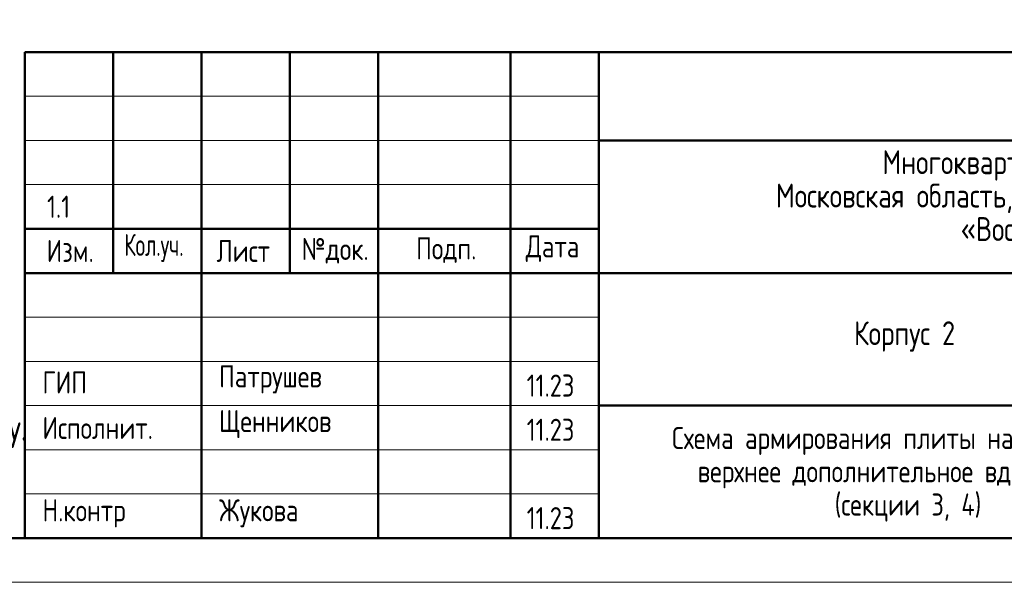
# Model space of a CAD drawing. Header units: millimetres. Extents: x 0 to 43617, y 0 to 59400.
# Tile 11 of 36: x 22943 to 34091, y 0 to 6366. Entities that reach past the tile are written whole.
import ezdxf

# ---------------------------------------------------------------- set-up
doc = ezdxf.new("R2010")
doc.units = ezdxf.units.MM
doc.layers.add('Standard', color=7, linetype='Continuous', lineweight=25)
doc.styles.add('GOST 2.304-81', font='txt')

msp = doc.modelspace()

# ---------------------------------------------------------------- linework, layer by layer
at = {"layer": 'Standard', "color": 7, "linetype": 'Continuous', "lineweight": 50, "transparency": 33554687}
for p, q in [((23000, 500), (23000, 6000)), ((23000, 6000), (41500, 6000)), ((24000, 3500), (24000, 6000)), ((25000, 500), (25000, 6000)), ((26000, 3500), (26000, 6000)), ((27000, 500), (27000, 6000)), ((28500, 500), (28500, 6000)), ((29500, 500), (29500, 6000)), ((29500, 5000), (41500, 5000)), ((23000, 4000), (29500, 4000)), ((23000, 4000), (29500, 4000)), ((23000, 3500), (29500, 3500)), ((23000, 3500), (29500, 3500)), ((29500, 3500), (41500, 3500)), ((29500, 2000), (41500, 2000))]:
    msp.add_line(p, q, dxfattribs=at)
at = {"layer": 'Standard', "color": 7, "linetype": 'Continuous', "lineweight": 13, "transparency": 33554687}
for p, q in [((23000, 5500), (29500, 5500)), ((23000, 5000), (29500, 5000)), ((23000, 4500), (29500, 4500)), ((23000, 3000), (29500, 3000)), ((23000, 2500), (29500, 2500)), ((23000, 2500), (29500, 2500)), ((23000, 2000), (29500, 2000)), ((23000, 2000), (29500, 2000)), ((23000, 1500), (29500, 1500)), ((23000, 1000), (29500, 1000))]:
    msp.add_line(p, q, dxfattribs=at)
at = {"layer": 'Standard', "color": 7, "linetype": 'Continuous', "lineweight": 25, "transparency": 33554687}
msp.add_line((23000, 500), (41500, 500), dxfattribs=at)
msp.add_line((23000, 500), (41500, 500), dxfattribs=at)
msp.add_line((23000, 500), (41500, 500), dxfattribs=at)
at = {"layer": 'Standard', "color": 7, "linetype": 'Continuous', "lineweight": 13, "transparency": 33554687}
msp.add_lwpolyline([(0, 0), (42000, 0), (42000, 59400), (0, 59400), (0, 0)], close=True, dxfattribs=at)
at = {"layer": 'Standard', "color": 7, "linetype": 'Continuous', "lineweight": 50, "transparency": 33554687}
msp.add_lwpolyline([(2000, 58900), (41500, 58900), (41500, 500), (2000, 500), (2000, 58900)], close=True, dxfattribs=at)

# ---------------------------------------------------------------- texts
at = {"layer": 'Standard', "color": 7, "linetype": 'Continuous', "lineweight": 25, "transparency": 33554687, "style": 'GOST 2.304-81'}
for s, insert, char_height, width, attachment_point in [('Многоквартирный\\~жилой\\~дом\\~по\\~адресу:\\~', (32710, 4545), 270, 5717.08, 7), ('Московская\\~область,\\~городской\\~округ\\~Звенигород,\\~район\\~', (31504, 4167), 270, 8136.21, 7), ('\\A1;{\\fGOST 2.304-81|i0|b0;\\H250.000000;\\W1.000000;\\C7;1.1}\\P', (23383, 4375), 250, 395.83, 2), ('«Восточный»,\\~микрорайон\\~2', (33597, 3789), 270, 3952.83, 7), ('Изм.', (23248, 3625), 250, 631.15, 7), ('Лист', (25171, 3625), 250, 782.23, 7), ('№док.', (26135, 3607), 250, 853.39, 7), ('Подп.', (27431, 3614), 250, 764.53, 7), ('Дата', (28673, 3625), 250, 782.23, 7), ('\\W0.83;Кол.уч.', (24127, 3625), 250, 799.96, 7), ('Корпус\\~2', (32388, 2610), 270, 1362.88, 7), ('ГИП', (23200, 2137), 250, 586.81, 7), ('Патрушев', (25200, 2137), 250, 1386.36, 7), ('11.23', (28683, 2101), 250, 693.37, 7), ('Исполнит.', (23200, 1622), 250, 1386.36, 7), ('Щенников', (25200, 1631), 250, 1333.08, 7), ('11.23', (28683, 1601), 250, 693.37, 7), ('Н.контр', (23200, 622), 250, 1102.09, 7), ('Жукова', (25200, 622), 250, 1031.11, 7), ('11.23', (28683, 601), 250, 693.37, 7)]:
    msp.add_mtext(s, dxfattribs=dict(at, insert=insert, char_height=char_height, width=width, attachment_point=attachment_point))
at = {"layer": 'Standard', "color": 7, "linetype": 'Continuous', "lineweight": 13, "transparency": 33554687, "insert": (3000, 4070), "char_height": 300, "width": 24680.25, "attachment_point": 1, "line_spacing_factor": 1.084337}
msp.add_mtext('\\A1;{\\fGOST 2.304-81|i0|b0;\\H300.000000;\\W1.000000;\\C7;1. Общие указания см. листы КЖ2.2-1. Ведомость расхода стали см. лист КЖ2.2-14.}\\P{\\fGOST 2.304-81|i0|b0;\\H300.000000;\\W1.000000;\\C7;2. Спецификацию элементов, ведомость деталей см. листы КЖ2.2-14...15.}\\P{\\fGOST 2.304-81|i0|b0;\\H300.000000;\\W1.000000;\\C7;3. Сечения по плите перекрытия см. лист КЖ2.2-23.}\\P{\\fGOST 2.304-81|i0|b0;\\H300.000000;\\W1.000000;\\C7;4. Детали плана см. лист КЖ2.2-24.}\\P{\\fGOST 2.304-81|i0|b0;\\H300.000000;\\W1.000000;\\C7;5. В местах попадания отверстий в зону дополнительного армирования, стержни арматуры раздвинуть либо отогнцть по месту.}\\P', dxfattribs=at)
at = {"layer": 'Standard', "color": 7, "linetype": 'Continuous', "lineweight": 25, "transparency": 33554687, "insert": (33000, 1758), "char_height": 250, "width": 6391.88, "attachment_point": 2, "line_spacing_factor": 0.903614}
msp.add_mtext('\\A1;{\\fGOST 2.304-81|i0|b0;\\H250.000000;\\W1.000000;\\C7;Схема армирования плиты на отм. -0.170}\\P{\\fGOST 2.304-81|i0|b0;\\H250.000000;\\W1.000000;\\C7;верхнее дополнительное вдоль оси У}\\P{\\fGOST 2.304-81|i0|b0;\\H250.000000;\\W1.000000;\\C7;(секции 3, 4)}\\P', dxfattribs=at)

doc.saveas('drawing.dxf')
